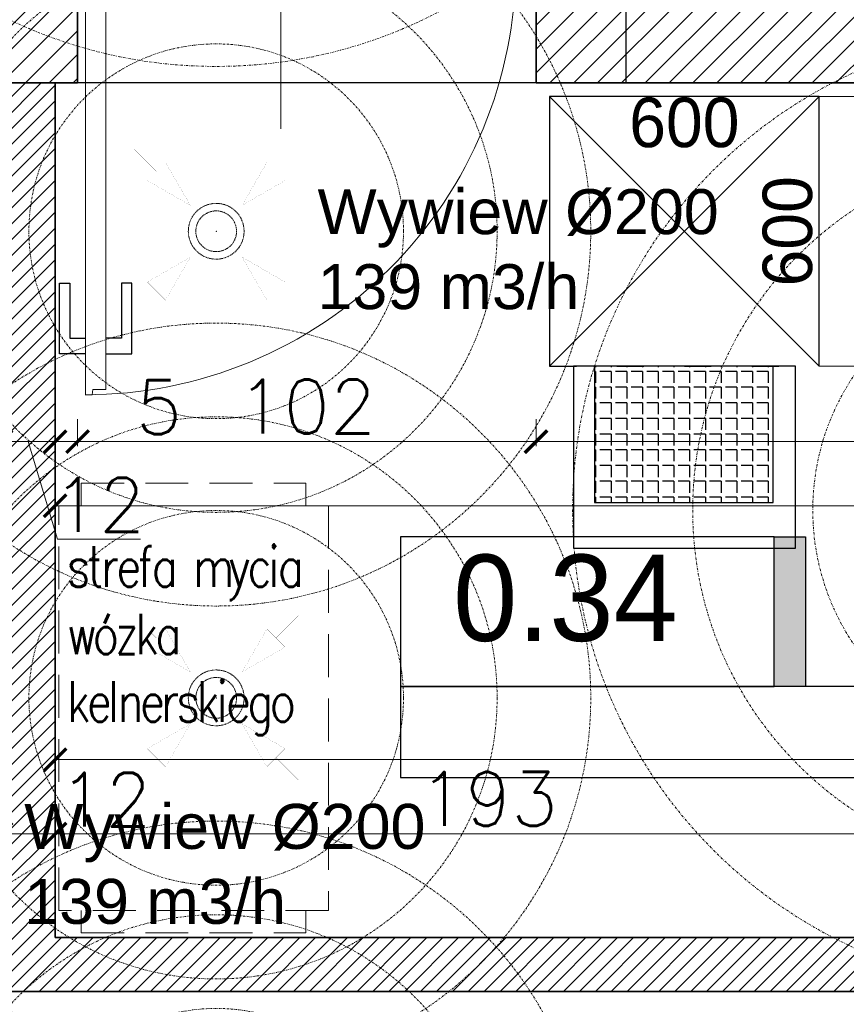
# Model space of a CAD drawing. Header units: millimetres. Extents: x -740 to 33545, y 5178 to 22494.
# Tile 143 of 256: x 9436 to 9620, y 10590 to 10809. Entities that reach past the tile are written whole.
import ezdxf
from ezdxf.lldxf.tags import DXFTag

# ---------------------------------------------------------------- set-up
doc = ezdxf.new("R2010")
doc.units = ezdxf.units.MM
doc.header["$MEASUREMENT"] = 0
for name, pattern in [('ACAD_ISO03W100', [30, 12, -18]), ('CENTERX2', [101.6, 63.5, -12.7, 12.7, -12.7]), ('DASHDOT', [1, 0.5, -0.25, 0, -0.25]), ('DASHED2', [9.525, 6.35, -3.175]), ('DIVIDE2', [0.625, 0.25, -0.125, 0, -0.125, 0, -0.125])]:
    doc.linetypes.add(name, pattern=pattern)
doc.layers.get('Defpoints').update_dxf_attribs({"color": 252})
for name, color, linetype, lineweight in [('## went', 20, 'DIVIDE2', 15), ('_IS_Nawiew', 5, 'Continuous', 20), ('_IS_Wywiew', 1, 'Continuous', 20), ('A_istniejące ściany', 252, 'Continuous', 35), ('A_l.przerywana', 252, 'ICAD_ISO03W100', 9), ('A_opisy', 252, 'Continuous', 15), ('A_wyposażenie', 252, 'Continuous', 9), ('A_ściany projektowane', 252, 'Continuous', 35), ('l.wypełnien', 252, 'Continuous', 5), ('wymiarowanie', 252, 'Continuous', 9)]:
    doc.layers.add(name, color=color, linetype=linetype, lineweight=lineweight)
doc.layers.add('## went NIEWID', color=51, linetype='DASHDOT', lineweight=15, plot=False)
for name, color, linetype in [('_I_EKO_PODKLAD 3', 252, 'Continuous'), ('_IS_EKO_Opis_Wentylacja', 7, 'CENTERX2'), ('NAWIEW', 5, 'Continuous'), ('stolarka', 252, 'Continuous'), ('tabelki opis', 252, 'Continuous'), ('WYWIEW', 252, 'Continuous')]:
    doc.layers.add(name, color=color, linetype=linetype)
doc.styles.add('1-100', font='simplex.shx', dxfattribs={"width": 0.8, "height": 15})
doc.styles.add('Arial', font='arial.ttf')
doc.styles.add('styl2', font='simplex.shx')
tags = doc.linetypes.add('ICAD_ISO03W100', pattern=[30, 12, -18]).pattern_tags.tags
tags[6:7] = [DXFTag(74, 4), DXFTag(75, 0), DXFTag(340, '0'), DXFTag(46, 1.0), DXFTag(50, 0.0), DXFTag(44, 0.0), DXFTag(45, 0.0)]
tags[4:5] = [DXFTag(74, 4), DXFTag(75, 0), DXFTag(340, '0'), DXFTag(46, 1.0), DXFTag(50, 0.0), DXFTag(44, 0.0), DXFTag(45, 0.0)]
doc.dimstyles.new('Skala 1-50', dxfattribs={"dimtxt": 12, "dimasz": 5, "dimexe": 1, "dimexo": 1, "dimgap": 1.5, "dimtad": 1, "dimdec": 1, "dimrnd": 0.5, "dimtxsty": 'styl2', "dimblk": 'ARCHTICK', "dimcen": 5, "dimadec": 0, "dimazin": 0, "dimtfac": 1, "dimtdec": 1, "dimtmove": 1, "dimatfit": 3, "dimldrblk": 'ARCHTICK', "dimfxl": 0, "dimlwd": -1, "dimlwe": -1, "dimarcsym": 0})
doc.dimstyles.new('Wymiary elementów w mm', dxfattribs={"dimscale": 0.5, "dimtxt": 14, "dimasz": 20, "dimexe": 0, "dimexo": 1, "dimgap": 3, "dimtad": 1, "dimdec": 0, "dimlfac": 10, "dimtxsty": 'Standard', "dimblk": 'OBLIQUE', "dimcen": 5, "dimse1": 1, "dimse2": 1, "dimsd1": 1, "dimsd2": 1, "dimclrd": 256, "dimclre": 256, "dimclrt": 252, "dimadec": 0, "dimazin": 0, "dimtfac": 1, "dimtdec": 0, "dimtmove": 0, "dimatfit": 3, "dimldrblk": 'OBLIQUE', "dimfxl": 0, "dimlwd": -1, "dimlwe": -1, "dimarcsym": 0})

# ---------------------------------------------------------------- blocks, each defined once
blk = doc.blocks.new('*D492')
at = {"layer": 'Defpoints', "color": 0}
for p in [(60, 87.63), (0, 84.36), (60, 84.36)]:
    blk.add_point(p, dxfattribs=at)
at = {"layer": '_I_EKO_PODKLAD 3', "color": 252, "ltscale": 0.6, "insert": (30, 94.63), "char_height": 11, "attachment_point": 5}
blk.add_mtext('600', dxfattribs=at)
blk = doc.blocks.new('_Oblique')
at = {"color": 0, "linetype": 'ByBlock', "lineweight": -2}
blk.add_line((-0.5, -0.5), (0.5, 0.5), dxfattribs=at)
blk = doc.blocks.new('*D493')
at = {"layer": 'Defpoints', "color": 0}
for p in [(60, 100.49), (60, 100.49), (60, 40.49)]:
    blk.add_point(p, dxfattribs=at)
at = {"layer": '_I_EKO_PODKLAD 3', "color": 252, "ltscale": 0.6, "insert": (53, 70.49), "char_height": 11, "attachment_point": 5, "rotation": 90}
blk.add_mtext('600', dxfattribs=at)
blk = doc.blocks.new('_ArchTick')
at = {"color": 0, "linetype": 'ByBlock', "const_width": 0.15}
blk.add_lwpolyline([(-0.5, -0.5), (0.5, 0.5)], dxfattribs=at)
blk = doc.blocks.new('*D2230')
at = {"layer": 'Defpoints', "color": 0}
for p in [(9443.47, 10717.39), (9878.23, 10718.85), (9878.23, 10700.5)]:
    blk.add_point(p, dxfattribs=at)
at = {"layer": 'wymiarowanie', "color": 0}
for p, q in [((9443.47, 10705.5), (9443.47, 10699.5)), ((9878.23, 10705.5), (9878.23, 10699.5)), ((9443.47, 10700.5), (9878.23, 10700.5))]:
    blk.add_line(p, q, dxfattribs=at)
at = {"layer": 'wymiarowanie', "color": 0, "xscale": 5, "yscale": 5, "zscale": 5, "rotation": 180}
blk.add_blockref('_ArchTick', (9443.47, 10700.5), dxfattribs=at)
at = {"layer": 'wymiarowanie', "color": 0, "xscale": 5, "yscale": 5, "zscale": 5}
blk.add_blockref('_ArchTick', (9878.23, 10700.5), dxfattribs=at)
at = {"layer": 'wymiarowanie', "color": 0, "insert": (9660.85, 10708.3), "char_height": 12, "attachment_point": 5, "style": 'styl2'}
blk.add_mtext('435', dxfattribs=at)
blk = doc.blocks.new('*D2555')
at = {"layer": 'Defpoints', "color": 0}
for p in [(9431.47, 10737.08), (9443.47, 10737.08), (9443.47, 10714.75)]:
    blk.add_point(p, dxfattribs=at)
at = {"layer": 'wymiarowanie', "color": 0}
for p, q in [((9431.47, 10719.75), (9431.47, 10713.75)), ((9443.47, 10719.75), (9443.47, 10713.75)), ((9431.47, 10714.75), (9443.47, 10714.75)), ((9443.98, 10693.05), (9437.47, 10714.75)), ((9462.5, 10693.05), (9443.98, 10693.05))]:
    blk.add_line(p, q, dxfattribs=at)
at = {"layer": 'wymiarowanie', "color": 0, "xscale": 5, "yscale": 5, "zscale": 5, "rotation": 180}
blk.add_blockref('_ArchTick', (9431.47, 10714.75), dxfattribs=at)
at = {"layer": 'wymiarowanie', "color": 0, "xscale": 5, "yscale": 5, "zscale": 5}
blk.add_blockref('_ArchTick', (9443.47, 10714.75), dxfattribs=at)
at = {"layer": 'wymiarowanie', "color": 0, "insert": (9453.24, 10700.7), "char_height": 12, "attachment_point": 5, "style": 'styl2'}
blk.add_mtext('12', dxfattribs=at)
blk = doc.blocks.new('*D2556')
at = {"layer": 'Defpoints', "color": 0}
for p in [(9443.47, 10737.08), (9448.47, 10737.08), (9448.47, 10714.75)]:
    blk.add_point(p, dxfattribs=at)
at = {"layer": 'wymiarowanie', "color": 0}
for p, q in [((9443.47, 10719.75), (9443.47, 10713.75)), ((9448.47, 10719.75), (9448.47, 10713.75)), ((9443.47, 10714.75), (9448.47, 10714.75)), ((9448.47, 10714.75), (9472.01, 10714.75))]:
    blk.add_line(p, q, dxfattribs=at)
at = {"layer": 'wymiarowanie', "color": 0, "xscale": 5, "yscale": 5, "zscale": 5, "rotation": 180}
blk.add_blockref('_ArchTick', (9443.47, 10714.75), dxfattribs=at)
at = {"layer": 'wymiarowanie', "color": 0, "xscale": 5, "yscale": 5, "zscale": 5}
blk.add_blockref('_ArchTick', (9448.47, 10714.75), dxfattribs=at)
at = {"layer": 'wymiarowanie', "color": 0, "insert": (9466.59, 10722.4), "char_height": 12, "attachment_point": 5, "style": 'styl2'}
blk.add_mtext('5', dxfattribs=at)
blk = doc.blocks.new('*D2557')
at = {"layer": 'Defpoints', "color": 0}
for p in [(9448.47, 10737.08), (9550.47, 10737.08), (9550.47, 10714.75)]:
    blk.add_point(p, dxfattribs=at)
at = {"layer": 'wymiarowanie', "color": 0}
for p, q in [((9448.47, 10719.75), (9448.47, 10713.75)), ((9550.47, 10719.75), (9550.47, 10713.75)), ((9448.47, 10714.75), (9550.47, 10714.75))]:
    blk.add_line(p, q, dxfattribs=at)
at = {"layer": 'wymiarowanie', "color": 0, "xscale": 5, "yscale": 5, "zscale": 5, "rotation": 180}
blk.add_blockref('_ArchTick', (9448.47, 10714.75), dxfattribs=at)
at = {"layer": 'wymiarowanie', "color": 0, "xscale": 5, "yscale": 5, "zscale": 5}
blk.add_blockref('_ArchTick', (9550.47, 10714.75), dxfattribs=at)
at = {"layer": 'wymiarowanie', "color": 0, "insert": (9499.47, 10722.55), "char_height": 12, "attachment_point": 5, "style": 'styl2'}
blk.add_mtext('102', dxfattribs=at)
blk = doc.blocks.new('*D2558')
at = {"layer": 'Defpoints', "color": 0}
for p in [(9550.47, 10737.08), (9731.23, 10737.08), (9731.23, 10714.75)]:
    blk.add_point(p, dxfattribs=at)
at = {"layer": 'wymiarowanie', "color": 0}
for p, q in [((9550.47, 10719.75), (9550.47, 10713.75)), ((9731.23, 10719.75), (9731.23, 10713.75)), ((9550.47, 10714.75), (9731.23, 10714.75))]:
    blk.add_line(p, q, dxfattribs=at)
at = {"layer": 'wymiarowanie', "color": 0, "xscale": 5, "yscale": 5, "zscale": 5, "rotation": 180}
blk.add_blockref('_ArchTick', (9550.47, 10714.75), dxfattribs=at)
at = {"layer": 'wymiarowanie', "color": 0, "xscale": 5, "yscale": 5, "zscale": 5}
blk.add_blockref('_ArchTick', (9731.23, 10714.75), dxfattribs=at)
at = {"layer": 'wymiarowanie', "color": 0, "insert": (9640.85, 10722.55), "char_height": 12, "attachment_point": 5, "style": 'styl2'}
blk.add_mtext('181', dxfattribs=at)
blk = doc.blocks.new('*D2567')
at = {"layer": 'Defpoints', "color": 0}
for p in [(9443.47, 10627.51), (9431.47, 10604.93), (9443.47, 10604.52)]:
    blk.add_point(p, dxfattribs=at)
at = {"layer": 'wymiarowanie', "color": 0}
for p, q in [((9431.47, 10622.51), (9431.47, 10628.51)), ((9431.47, 10627.51), (9443.47, 10627.51)), ((9443.47, 10622.51), (9443.47, 10628.51))]:
    blk.add_line(p, q, dxfattribs=at)
at = {"layer": 'wymiarowanie', "color": 0, "xscale": 5, "yscale": 5, "zscale": 5, "rotation": 180}
blk.add_blockref('_ArchTick', (9431.47, 10627.51), dxfattribs=at)
at = {"layer": 'wymiarowanie', "color": 0, "xscale": 5, "yscale": 5, "zscale": 5}
blk.add_blockref('_ArchTick', (9443.47, 10627.51), dxfattribs=at)
at = {"layer": 'wymiarowanie', "color": 0, "insert": (9454.62, 10635.14), "char_height": 12, "attachment_point": 5, "style": 'styl2'}
blk.add_mtext('12', dxfattribs=at)
blk = doc.blocks.new('*D2568')
at = {"layer": 'Defpoints', "color": 0}
for p in [(9636.23, 10627.51), (9443.47, 10604.52), (9636.23, 10604.52)]:
    blk.add_point(p, dxfattribs=at)
at = {"layer": 'wymiarowanie', "color": 0}
for p, q in [((9443.47, 10622.51), (9443.47, 10628.51)), ((9443.47, 10627.51), (9636.23, 10627.51)), ((9636.23, 10622.51), (9636.23, 10628.51))]:
    blk.add_line(p, q, dxfattribs=at)
at = {"layer": 'wymiarowanie', "color": 0, "xscale": 5, "yscale": 5, "zscale": 5, "rotation": 180}
blk.add_blockref('_ArchTick', (9443.47, 10627.51), dxfattribs=at)
at = {"layer": 'wymiarowanie', "color": 0, "xscale": 5, "yscale": 5, "zscale": 5}
blk.add_blockref('_ArchTick', (9636.23, 10627.51), dxfattribs=at)
at = {"layer": 'wymiarowanie', "color": 0, "insert": (9539.85, 10635.31), "char_height": 12, "attachment_point": 5, "style": 'styl2'}
blk.add_mtext('193', dxfattribs=at)
blk = doc.blocks.new('*D2579')
at = {"layer": 'Defpoints', "color": 0}
for p in [(9443.47, 10644.04), (9443.47, 10627.51), (9748.23, 10627.51)]:
    blk.add_point(p, dxfattribs=at)
at = {"layer": 'wymiarowanie', "color": 0}
for p, q in [((9443.47, 10639.04), (9443.47, 10645.04)), ((9748.23, 10639.04), (9748.23, 10645.04)), ((9443.47, 10644.04), (9694.08, 10644.04)), ((9748.23, 10644.04), (9723.51, 10644.04))]:
    blk.add_line(p, q, dxfattribs=at)
at = {"layer": 'wymiarowanie', "color": 0, "xscale": 5, "yscale": 5, "zscale": 5, "rotation": 180}
blk.add_blockref('_ArchTick', (9443.47, 10644.04), dxfattribs=at)
at = {"layer": 'wymiarowanie', "color": 0, "xscale": 5, "yscale": 5, "zscale": 5}
blk.add_blockref('_ArchTick', (9748.23, 10644.04), dxfattribs=at)
at = {"layer": 'wymiarowanie', "color": 0, "insert": (9708.8, 10651.84), "char_height": 12, "attachment_point": 5, "style": 'styl2'}
blk.add_mtext('305', dxfattribs=at)
blk = doc.blocks.new('*D2887')
at = {"layer": 'Defpoints', "color": 0}
for p in [(9613.47, 10778.67), (9553.47, 10775.4), (9613.47, 10775.4)]:
    blk.add_point(p, dxfattribs=at)
at = {"layer": '_I_EKO_PODKLAD 3', "color": 252, "insert": (9583.47, 10785.67), "char_height": 11, "attachment_point": 5}
blk.add_mtext('600', dxfattribs=at)
blk = doc.blocks.new('FILL_245')
at = {"color": 1, "linetype": 'Continuous', "const_width": 0.018}
blk.add_lwpolyline([(-42321.15, 289.36), (-42313.9, 301.91), (-42308.6, 296.6)], close=True, dxfattribs=at)
blk = doc.blocks.new('FILL_244')
at = {"color": 1, "linetype": 'Continuous', "const_width": 0.018}
blk.add_lwpolyline([(-42321.15, 274.23), (-42308.6, 266.98), (-42313.9, 261.68)], close=True, dxfattribs=at)
blk = doc.blocks.new('FILL_246')
at = {"color": 1, "linetype": 'Continuous', "const_width": 0.018}
blk.add_lwpolyline([(-42336.28, 274.23), (-42348.83, 266.98), (-42343.52, 261.68)], close=True, dxfattribs=at)
blk = doc.blocks.new('FILL_243')
at = {"color": 1, "linetype": 'Continuous', "const_width": 0.018}
blk.add_lwpolyline([(-42336.28, 289.36), (-42343.52, 301.91), (-42348.83, 296.6)], close=True, dxfattribs=at)
blk = doc.blocks.new('A$C06D629D9')
blk.add_point((0, 0))
at = {"color": 3}
blk.add_point((0, 0), dxfattribs=at)
at = {"layer": 'NAWIEW', "color": 1, "linetype": 'Continuous', "const_width": 0.018}
for points in [[(-23.94, 23.94), (-17.46, 17.46)], [(23.94, 23.94), (17.46, 17.46)], [(-14.81, 20.11), (-20.11, 14.81)], [(-14.81, 20.11), (-20.11, 14.81)], [(-7.57, 7.57), (-14.81, 20.11)], [(-7.57, 7.57), (-14.81, 20.11)], [(7.57, 7.57), (14.81, 20.11)], [(7.57, 7.57), (14.81, 20.11)], [(14.81, 20.11), (20.11, 14.81)], [(14.81, 20.11), (20.11, 14.81)], [(-20.11, 14.81), (-7.57, 7.57)], [(20.11, 14.81), (7.57, 7.57)], [(-7.57, -7.57), (-20.11, -14.81)], [(-7.57, -7.57), (-20.11, -14.81)], [(-14.81, -20.11), (-7.57, -7.57)], [(7.57, -7.57), (20.11, -14.81)], [(7.57, -7.57), (20.11, -14.81)], [(14.81, -20.11), (7.57, -7.57)], [(-20.11, -14.81), (-14.81, -20.11)], [(-20.11, -14.81), (-14.81, -20.11)], [(20.11, -14.81), (14.81, -20.11)], [(20.11, -14.81), (14.81, -20.11)], [(-23.94, -23.94), (-17.46, -17.46)], [(23.94, -23.94), (17.46, -17.46)]]:
    blk.add_lwpolyline(points, dxfattribs=at)
at = {"layer": 'WYWIEW', "color": 10, "linetype": 'Continuous', "const_width": 0.018}
for points in [[(-7.57, 7.57), (-7.57, 7.57)], [(7.57, 7.57), (7.57, 7.57)], [(-7.57, -7.57), (-7.57, -7.57)], [(7.57, -7.57), (7.57, -7.57)]]:
    blk.add_lwpolyline(points, dxfattribs=at)
at = {"layer": 'NAWIEW', "extrusion": (0, 0, -1), "zscale": -1}
for name in ['FILL_245', 'FILL_243', 'FILL_244', 'FILL_246']:
    blk.add_blockref(name, (42328.71, -281.79), dxfattribs=at)
blk = doc.blocks.new('heether5')
at = {"layer": '## went', "color": 1}
for radius in [7.45, 5.44]:
    blk.add_circle((341463.05, 163171.59), radius, dxfattribs=at)
at = {"layer": '## went NIEWID'}
for radius in [100, 75, 50]:
    blk.add_circle((341463.05, 163171.59), radius, dxfattribs=at)
at = {"layer": '## went', "xscale": 0.9144000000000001, "yscale": 0.9144000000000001, "zscale": 0.9144000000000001}
blk.add_blockref('A$C06D629D9', (341463.05, 163171.59), dxfattribs=at)
blk = doc.blocks.new('erdrrer')
at = {"layer": '## went', "color": 5, "linetype": 'Continuous', "lineweight": 15}
for p, q in [((341343.16, 163325.05), (341331.68, 163331.67)), ((341331.68, 163331.67), (341338.31, 163320.2)), ((341331.68, 163331.67), (341338.31, 163320.2)), ((341364.32, 163325.05), (341375.8, 163331.67)), ((341375.8, 163331.67), (341369.17, 163320.2)), ((341375.8, 163331.67), (341369.17, 163320.2)), ((341338.31, 163320.2), (341343.16, 163325.05)), ((341338.31, 163320.2), (341343.16, 163325.05)), ((341369.17, 163320.2), (341364.32, 163325.05)), ((341369.17, 163320.2), (341364.32, 163325.05)), ((341346.65, 163316.7), (341340.73, 163322.62)), ((341360.83, 163316.7), (341366.75, 163322.62)), ((341346.82, 163316.53), (341346.82, 163316.53)), ((341346.65, 163302.53), (341340.73, 163296.61)), ((341346.82, 163302.7), (341346.82, 163302.7)), ((341360.66, 163302.7), (341360.66, 163302.7)), ((341360.83, 163302.53), (341366.75, 163296.61)), ((341338.31, 163299.03), (341331.68, 163287.56)), ((341343.16, 163294.18), (341338.31, 163299.03)), ((341343.16, 163294.18), (341338.31, 163299.03)), ((341364.32, 163294.18), (341369.17, 163299.03)), ((341364.32, 163294.18), (341369.17, 163299.03)), ((341369.17, 163299.03), (341375.8, 163287.56)), ((341331.68, 163287.56), (341343.16, 163294.18)), ((341331.68, 163287.56), (341343.16, 163294.18)), ((341375.8, 163287.56), (341364.32, 163294.18)), ((341375.8, 163287.56), (341364.32, 163294.18))]:
    blk.add_line(p, q, dxfattribs=at)
at = {"layer": '## went', "color": 5, "linetype": 'Continuous', "const_width": 0.0165}
for points in [[(341331.68, 163331.67), (341338.31, 163320.2), (341343.16, 163325.05)], [(341375.8, 163331.67), (341369.17, 163320.2), (341364.32, 163325.05)], [(341331.68, 163287.56), (341343.16, 163294.18), (341338.31, 163299.03)], [(341375.8, 163287.56), (341364.32, 163294.18), (341369.17, 163299.03)]]:
    blk.add_lwpolyline(points, close=True, dxfattribs=at)
at = {"layer": '## went', "color": 5, "lineweight": 30}
for radius in [7.45, 5.44]:
    blk.add_circle((341353.74, 163309.62), radius, dxfattribs=at)
at = {"layer": '## went', "color": 5, "lineweight": 15}
blk.add_point((341353.74, 163309.62), dxfattribs=at)
blk.add_point((341353.74, 163309.62), dxfattribs=at)
at = {"layer": '## went NIEWID'}
for radius in [100, 75, 50]:
    blk.add_circle((341353.74, 163309.62), radius, dxfattribs=at)
blk = doc.blocks.new('A$C6CC25CC2')
at = {"layer": '_I_EKO_PODKLAD 3'}
h = blk.add_hatch(dxfattribs=at)
h.set_pattern_fill('ANGLE', color=256, scale=0.5, angle=180, style=0)
h.set_pattern_definition([(180, (780.0608, -260.5187), (-4e-16, -3.4925), [2.54, -0.9525]), (270, (780.0608, -260.5187), (3.4925, -6e-16), [2.54, -0.9525])])
h.paths.add_polyline_path([(49.74, 40.49), (10.03, 40.49), (10.03, 10.2), (49.74, 10.2)])
at = {"layer": '_I_EKO_PODKLAD 3', "ltscale": 0.5}
for p, q in [((60, 100.49), (0, 100.49)), ((0, 100.49), (0, 40.49)), ((60, 100.49), (0, 40.49)), ((0, 100.49), (60, 40.49)), ((60, 40.49), (60, 100.49))]:
    blk.add_line(p, q, dxfattribs=at)
at = {"layer": '_I_EKO_PODKLAD 3', "linetype": 'ACAD_ISO03W100', "ltscale": 0.5}
blk.add_line((0, 40.49), (60, 40.49), dxfattribs=at)
at = {"layer": '_I_EKO_PODKLAD 3'}
for points in [[(54.72, 40.49), (5.36, 40.49), (5.36, 0), (54.72, 0)], [(49.74, 40.49), (10.03, 40.49), (10.03, 10.2), (49.74, 10.2)]]:
    blk.add_lwpolyline(points, close=True, dxfattribs=at)
for base, p1, p2, angle, picture, middle in [((60, 87.63), (0, 84.36), (60, 84.36), 0, '*D492', (30, 94.63)), ((60, 100.49), (60, 40.49), (60, 100.49), 90, '*D493', (53, 70.49))]:
    dim = blk.add_linear_dim(base=base, p1=p1, p2=p2, angle=angle, dimstyle='Wymiary elementów w mm', override={"dimtxt": 22}, dxfattribs=at)
    dim.commit()
    dim.dimension.update_dxf_attribs({"geometry": picture, "text_midpoint": middle})

msp = doc.modelspace()

# ---------------------------------------------------------------- hatches: boundary and pattern name
at = {"layer": 'l.wypełnien'}
h = msp.add_hatch(dxfattribs=at)
h.set_pattern_fill('ANSI31', color=256, scale=30, style=0)
h.paths.add_polyline_path([(8887.19, 10284.84), (8887.19, 10539.8), (8932.19, 10539.8), (8932.19, 10402.52), (9059.57, 10402.52), (9368.19, 10402.52), (9394.23, 10402.52), (9416.72, 10402.52), (9416.72, 10359.34), (9405.31, 10359.34), (9376.25, 10359.34), (8932.19, 10359.34), (8932.19, 10284.84)])
h.paths.add_polyline_path([(9871.19, 10801.99), (9871.19, 10791.99), (9878.23, 10791.99), (9890.23, 10791.99), (10052.23, 10791.99), (10052.23, 10564.52), (10066.23, 10564.52), (10066.23, 10706), (10066.23, 10711.93), (10066.23, 10711.98), (10066.23, 10728.73), (10066.23, 10765.23), (10066.23, 10776), (10066.23, 10781.93), (10066.23, 10781.98), (10066.23, 10781.93), (10066.23, 10776), (10066.22, 10776), (10066.23, 10781.93), (10066.23, 10781.98), (10066.23, 10791.99), (10125.49, 10791.99), (10125.49, 10808.08), (10125.49, 10819.93), (10125.49, 10834.32), (10058.81, 10834.32), (9924.19, 10834.32), (9924.19, 10862.32), (9879.19, 10862.32), (9879.19, 10834.32), (9871.19, 10834.32), (9871.19, 10801.99)])
h.paths.add_polyline_path([(9570.47, 10794.52), (9731.23, 10794.52), (9731.23, 10731.52), (9748.23, 10731.52), (9748.23, 10793.99), (9768.19, 10793.99), (9768.19, 10801.99), (9781.19, 10801.99), (9781.19, 10834.32), (9769.78, 10834.32), (9645.19, 10834.32), (9645.19, 10833.52), (9604.19, 10833.52), (9570.47, 10833.52)])
h.paths.add_polyline_path([(9394.23, 10794.52), (9428.47, 10794.52), (9428.47, 10833.52), (9388.19, 10833.52), (9388.19, 10794.52), (9394.23, 10794.52)])
h.paths.add_polyline_path([(9428.47, 10794.52), (9428.47, 10833.52), (9448.47, 10833.52), (9448.47, 10794.52)])
h.paths.add_polyline_path([(9550.47, 10794.52), (9570.47, 10794.52), (9570.47, 10833.52), (9550.47, 10833.52)])
h.paths.add_polyline_path([(9368.19, 10794.52), (9388.19, 10794.52), (9388.19, 10833.52), (9368.19, 10833.52)])
h.paths.add_polyline_path([(9604.19, 10833.52), (9604.19, 10849.32), (9645.19, 10849.32), (9645.19, 10833.52)])
h.paths.add_polyline_path([(9368.19, 10422.52), (9368.19, 10402.52), (9394.23, 10402.52), (9394.23, 10422.52)])
h.paths.add_polyline_path([(9368.19, 10774.52), (9394.23, 10774.52), (9394.23, 10794.52), (9368.19, 10794.52)])
h = msp.add_hatch(dxfattribs=at)
h.set_pattern_fill('ANSI31', color=256, scale=20, style=0)
h.paths.add_polyline_path([(9636.23, 10592.52), (9636.23, 10604.52), (9443.47, 10604.52), (9443.47, 10794.52), (9431.47, 10794.52), (9431.47, 10604.52), (9394.23, 10604.52), (9394.23, 10592.52)])
h.paths.add_polyline_path([(9864.23, 10552.52), (9864.23, 10564.52), (9878.23, 10564.52), (9878.23, 10791.99), (9890.23, 10791.99), (9890.23, 10564.52), (9900.23, 10564.52), (9900.23, 10552.52)])
h.paths.add_polyline_path([(9731.23, 10604.52), (9731.23, 10592.52), (9736.23, 10592.52), (9736.23, 10516.52), (9748.23, 10516.52), (9748.23, 10552.52), (9762.23, 10552.52), (9762.23, 10564.52), (9748.23, 10564.52), (9748.23, 10604.52)])
h.paths.add_polyline_path([(9368.19, 10604.52), (9368.19, 10592.52), (9394.23, 10592.52), (9394.23, 10604.52)])
h.paths.add_polyline_path([(9748.23, 10402.52), (9748.23, 10414.52), (9736.23, 10414.52), (9736.23, 10402.52)])
at = {"layer": 'tabelki opis'}
msp.add_hatch(color=256, dxfattribs=at).paths.add_polyline_path([(9610.43, 10660.32), (9610.43, 10693.58), (9603.47, 10693.58), (9603.47, 10660.32)])

# ---------------------------------------------------------------- linework, layer by layer
at = {"layer": 'A_istniejące ściany'}
for p, q in [((9448.47, 10794.52), (9448.47, 10833.52)), ((9550.47, 10794.52), (9550.47, 10833.52))]:
    msp.add_line(p, q, dxfattribs=at)
for points in [[(9394.23, 10794.52), (9448.47, 10794.52)], [(9731.23, 10794.52), (9550.47, 10794.52)]]:
    msp.add_lwpolyline(points, dxfattribs=at)
at = {"layer": 'A_l.przerywana', "lineweight": 30, "ltscale": 0.3}
msp.add_lwpolyline([(9428.47, 10833.52), (9570.47, 10833.52), (9570.47, 10794.52), (9428.47, 10794.52)], close=True, dxfattribs=at)
at = {"layer": 'A_opisy'}
msp.add_line((9493.72, 10784.32), (9493.72, 10839.32), dxfattribs=at)
at = {"layer": 'A_wyposażenie', "linetype": 'DASHED2', "ltscale": 1.5}
for p, q in [((9449.28, 10705.5), (9499.28, 10705.5)), ((9449.28, 10705.5), (9499.28, 10705.5)), ((9449.28, 10605.5), (9499.28, 10605.5)), ((9449.28, 10605.5), (9499.28, 10605.5))]:
    msp.add_line(p, q, dxfattribs=at)
at = {"layer": 'A_wyposażenie', "ltscale": 7}
for p, q in [((9449.28, 10700.5), (9449.28, 10705.5)), ((9449.28, 10700.5), (9449.28, 10705.5)), ((9499.28, 10700.5), (9499.28, 10705.5)), ((9499.28, 10700.5), (9499.28, 10705.5)), ((9449.28, 10610.5), (9449.28, 10605.5)), ((9449.28, 10610.5), (9449.28, 10605.5)), ((9499.28, 10605.5), (9499.28, 10610.5)), ((9499.28, 10605.5), (9499.28, 10610.5))]:
    msp.add_line(p, q, dxfattribs=at)
at = {"layer": 'A_wyposażenie', "ltscale": 0.1}
msp.add_lwpolyline([(9711.16, 10731.52), (9728.47, 10731.52), (9728.47, 10791.52), (9613.47, 10791.52), (9613.47, 10731.52), (9711.16, 10731.52)], dxfattribs=at)
at = {"layer": 'A_wyposażenie', "linetype": 'DASHED2', "ltscale": 1.5}
msp.add_lwpolyline([(9444.28, 10700.5), (9504.28, 10700.5), (9504.28, 10610.5), (9444.28, 10610.5), (9444.28, 10700.5)], dxfattribs=at)
msp.add_lwpolyline([(9444.28, 10700.5), (9504.28, 10700.5), (9504.28, 10610.5), (9444.28, 10610.5), (9444.28, 10700.5)], dxfattribs=at)
at = {"layer": 'A_ściany projektowane'}
for p, q in [((9443.47, 10794.52), (9443.47, 10604.52)), ((9443.47, 10604.52), (9636.23, 10604.52)), ((9368.19, 10592.52), (9636.23, 10592.52))]:
    msp.add_line(p, q, dxfattribs=at)
at = {"layer": 'stolarka', "lineweight": 9}
msp.add_lwpolyline([(9453.01, 10820.95), (9450.22, 10820.95), (9450.22, 10725.18), (9451.72, 10725.19), (9451.9, 10726.34), (9454.75, 10726.34), (9454.75, 10818.65), (9453.01, 10818.65), (9453.01, 10820.95)], dxfattribs=at)
at = {"layer": 'stolarka'}
for points in [[(9450.22, 10734.29), (9444.42, 10734.29), (9444.42, 10749.96), (9446.74, 10749.96), (9446.74, 10737.78), (9450.22, 10737.78)], [(9454.75, 10734.29), (9460.55, 10734.29), (9460.55, 10749.96), (9458.23, 10749.96), (9458.23, 10737.78), (9454.75, 10737.78)]]:
    msp.add_lwpolyline(points, dxfattribs=at)
at = {"layer": 'stolarka', "linetype": 'ICAD_ISO03W100', "lineweight": 13, "ltscale": 0.3}
msp.add_arc((9450.22, 10820.95), 95.77, 269.9469, 359.9997, dxfattribs=at)
at = {"layer": 'tabelki opis'}
for points in [[(9603.47, 10693.58), (9520.31, 10693.58), (9520.31, 10660.32), (9603.47, 10660.32), (9603.47, 10693.58)], [(9520.31, 10640.04), (9685.04, 10640.04), (9685.04, 10660.32), (9520.31, 10660.32), (9520.31, 10640.04)]]:
    msp.add_lwpolyline(points, dxfattribs=at)
msp.add_lwpolyline([(9610.43, 10660.32), (9603.47, 10660.32), (9603.47, 10693.58), (9610.43, 10693.58)], close=True, dxfattribs=at)

# ---------------------------------------------------------------- block references
at = {"layer": '_IS_Nawiew', "xscale": 1.0688, "yscale": 1.0688, "zscale": 1.0688}
for p in [(-355359.56, -163640.26), (-355173.39, -163845.79)]:
    msp.add_blockref('erdrrer', p, dxfattribs=at)
at = {"layer": '_IS_Wywiew', "xscale": 0.833333, "yscale": 0.833333, "zscale": 0.833333}
for p in [(-275073.11, -125214.74), (-275073.11, -125318.49), (-275073.11, -125429.22)]:
    msp.add_blockref('heether5', p, dxfattribs=at)
at = {"layer": 'A_wyposażenie'}
msp.add_blockref('A$C6CC25CC2', (9553.47, 10691.03), dxfattribs=at)

# ---------------------------------------------------------------- texts
at = {"layer": '_I_EKO_PODKLAD 3', "ltscale": 0.15, "insert": (9446.08, 10670.48), "char_height": 9, "width": 263.1314, "attachment_point": 4, "style": '1-100'}
msp.add_mtext('{\\T0.8;strefa mycia\\Pwózka \\Pkelnerskiego}', dxfattribs=at)
at = {"layer": '_I_EKO_PODKLAD 3', "color": 252, "ltscale": 0.15, "insert": (9446.08, 10670.48), "char_height": 9, "width": 263.1314, "attachment_point": 4, "style": '1-100'}
msp.add_mtext('{\\T0.8;strefa mycia\\Pwózka \\Pkelnerskiego}', dxfattribs=at)
at = {"layer": '_IS_EKO_Opis_Wentylacja', "char_height": 10, "width": 108.1234, "attachment_point": 1, "style": 'Arial'}
for insert in [(9501.85, 10770.89), (9436.6, 10634.2)]:
    msp.add_mtext('Wywiew %%C200 \\P139 m3/h', dxfattribs=dict(at, insert=insert))
at = {"layer": 'tabelki opis', "attachment_point": 1}
for s, insert, char_height, width in [('\\pi51.43296;{\\fCentury Gothic|b0|i1|c238|p34;KUCHNIA}', (9077.83, 10751.41), 10.24, 164.736), ('{\\fCentury Gothic|b0|i0|c238|p34;0.34}', (9532.03, 10689.63), 19.2, 56.7)]:
    msp.add_mtext(s, dxfattribs=dict(at, insert=insert, char_height=char_height, width=width))
at = {"layer": 'wymiarowanie', "char_height": 12, "width": 621.5287, "attachment_point": 1}
for s, insert in [('\\pi621.52874;{\\fCentury Gothic|b0|i0|c238|p34;}\\P{\\fCentury Gothic|b0|i0|c238|p34;Daszek szklany systemowy o wym. 200 x 120 cm wykonany ze szkła }{\\fCentury Gothic|b0|i0|c238|p34;bezpiecznego 6.6.3 ESG/VSG}\\P{\\fCentury Gothic|b0|i0|c238|p34;mocowany na wspornikach w konstrukcji stalowej }\\P{\\fCentury Gothic|b0|i0|c238|p34;ocynkowancy i malowanych proszkowo w kolorze RAL 7016}', (2065.54, 10895.53)), ('\\pi202.60874;{\\fCentury Gothic|b0|i0|c238|p34;Pokrycie dachowe projektowana blachodachówka}\\P\\pi470.78474;{\\fCentury Gothic|b0|i0|c238|p34;w kolorze RAL 7016}', (5416.61, 10685.24))]:
    msp.add_mtext(s, dxfattribs=dict(at, insert=insert))

# ---------------------------------------------------------------- dimensions: what is measured, and where the dimension line sits
at = {"layer": '_I_EKO_PODKLAD 3'}
dim = msp.add_linear_dim(base=(9613.47, 10778.67), p1=(9553.47, 10775.4), p2=(9613.47, 10775.4), angle=0, dimstyle='Wymiary elementów w mm', override={"dimtxt": 22}, dxfattribs=at)
dim.commit()
dim.dimension.update_dxf_attribs({"geometry": '*D2887', "text_midpoint": (9583.47, 10785.67)})
at = {"layer": 'wymiarowanie'}
for base, p1, p2, picture, middle in [((9443.47, 10714.75), (9431.47, 10737.08), (9443.47, 10737.08), '*D2555', (9445.48, 10700.7)), ((9550.47, 10714.75), (9448.47, 10737.08), (9550.47, 10737.08), '*D2557', (9499.47, 10722.55)), ((9731.23, 10714.75), (9550.47, 10737.08), (9731.23, 10737.08), '*D2558', (9640.85, 10722.55)), ((9878.23, 10700.5), (9443.47, 10717.39), (9878.23, 10718.85), '*D2230', (9660.85, 10708.3)), ((9636.23, 10627.51), (9443.47, 10604.52), (9636.23, 10604.52), '*D2568', (9539.85, 10635.31))]:
    dim = msp.add_linear_dim(base=base, p1=p1, p2=p2, dimstyle='Skala 1-50', dxfattribs=at)
    dim.commit()
    dim.dimension.update_dxf_attribs({"geometry": picture, "text_midpoint": middle})
for base, p1, p2, picture, middle in [((9448.47, 10714.75), (9443.47, 10737.08), (9448.47, 10737.08), '*D2556', (9466.59, 10714.75)), ((9443.47, 10644.04), (9748.23, 10627.51), (9443.47, 10627.51), '*D2579', (9708.8, 10644.04)), ((9443.47, 10627.51), (9431.47, 10604.93), (9443.47, 10604.52), '*D2567', (9454.62, 10627.49))]:
    dim = msp.add_linear_dim(base=base, p1=p1, p2=p2, dimstyle='Skala 1-50', dxfattribs=at)
    dim.commit()
    dim.dimension.update_dxf_attribs({"geometry": picture, "text_midpoint": middle, "dimtype": 160})

doc.saveas('drawing.dxf')
